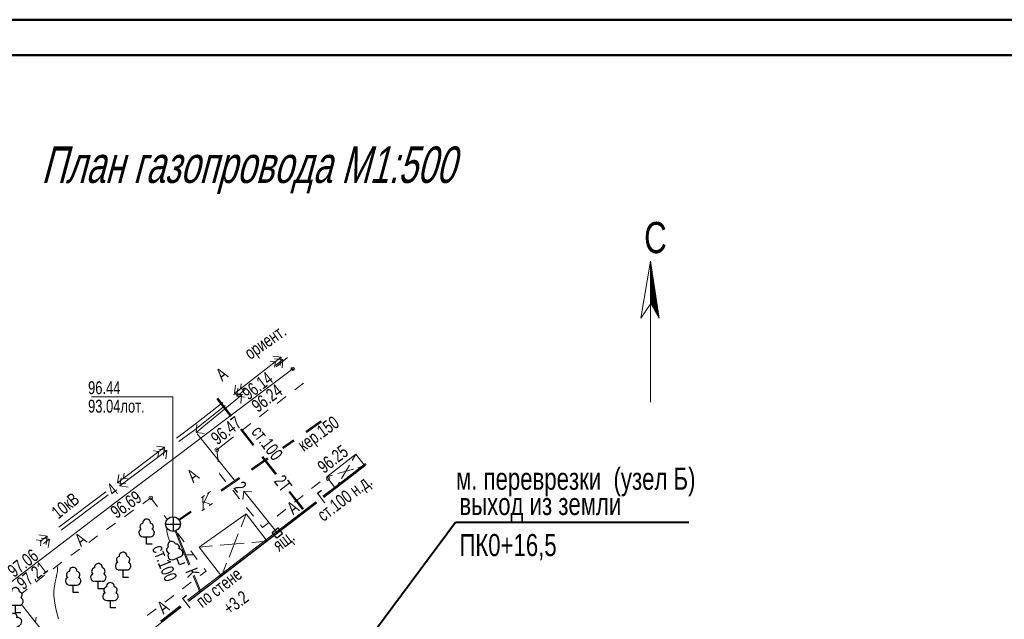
# Model space of a CAD drawing. Extents: x 471 to 2200, y -626 to -216.
# Tile 7 of 11: x 552 to 685, y -329 to -248. Entities that reach past the tile are written whole.
import ezdxf

# ---------------------------------------------------------------- set-up
doc = ezdxf.new("R2010")
doc.units = 0
doc.header["$MEASUREMENT"] = 0
doc.linetypes.add('CONTI', pattern=[0])
for name, color, linetype in [('G', 5, 'Continuous'), ('GORIZDEFAULT', 32, 'CONTI'), ('NAD_MDEFAULT', 7, 'CONTI'), ('PI_OTDEFAULT', 172, 'CONTI'), ('PI_STDEFAULT', 6, 'CONTI'), ('SIT_LDEFAULT', 7, 'CONTI'), ('USLZNDEFAULT', 7, 'CONTI')]:
    doc.layers.add(name, color=color, linetype=linetype)
doc.styles.add('SHRFT', font='TXT', dxfattribs={"width": 0.75})

# ---------------------------------------------------------------- blocks, each defined once
blk = doc.blocks.new('BL_104')
at = {"color": 0}
for p, q in [((-0.45, 1), (0.45, 1)), ((0, 0), (0, 1)), ((0.75, 0), (0, 0))]:
    blk.add_line(p, q, dxfattribs=at)
for centre, radius, start, end in [((-0.47, 2.4), 0.44, 100, 235), ((0, 2.9), 0.52, 358, 185), ((0.47, 2.4), 0.44, 305, 80), ((-0.5, 1.55), 0.55, 115, 270), ((0.5, 1.55), 0.55, 270, 65)]:
    blk.add_arc(centre, radius, start, end, dxfattribs=at)
blk = doc.blocks.new('BL_114')
at = {"color": 0}
for p, q in [((-0.5, -0.5), (-0.5, 0.5)), ((-0.5, 0.5), (0.5, 0.5)), ((0.5, 0.5), (0.5, -0.5)), ((0.5, -0.5), (-0.5, -0.5))]:
    blk.add_line(p, q, dxfattribs=at)
blk.add_circle((0, 0), 0, dxfattribs=at)
blk = doc.blocks.new('BL_50')
at = {"color": 0}
for p, q in [((-1, 0), (1, 0)), ((0, 1), (0, -1))]:
    blk.add_line(p, q, dxfattribs=at)
blk.add_circle((0, 0), 1, dxfattribs=at)
blk = doc.blocks.new('BL_118')
at = {"color": 0}
blk.add_circle((0, 0), 0.2, dxfattribs=at)

msp = doc.modelspace()

# ---------------------------------------------------------------- hatches: boundary and pattern name
at = {"linetype": 'Continuous', "lineweight": 0}
h = msp.add_hatch(dxfattribs=at)
h.set_pattern_fill('ANSI31', scale=0.706267, style=0)
h.set_pattern_definition([(45, (-152.89017, -1118.61506), (-0.062425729, 0.062425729), [])])
h.paths.add_polyline_path([(637.41, -280.4), (637.41, -286.17), (637.45, -286.11), (638.56, -288.14)])

# ---------------------------------------------------------------- linework, layer by layer
at = {"lineweight": 50}
for p, q in [((470.85, -247.57), (874.18, -247.57)), ((490.06, -252.37), (869.38, -252.37))]:
    msp.add_line(p, q, dxfattribs=at)
at = {"color": 7, "linetype": 'Continuous', "lineweight": 0}
for p, q in [((637.41, -280.4), (636.1, -288.14)), ((637.41, -299.52), (637.41, -280.4)), ((638.56, -288.14), (637.41, -280.4)), ((636.1, -288.14), (637.45, -286.11)), ((637.45, -286.11), (638.56, -288.14))]:
    msp.add_line(p, q, dxfattribs=at)
at = {"layer": 'G', "linetype": 'Continuous', "lineweight": 40}
for p, q in [((610.91, -315.9), (579.82, -357.78)), ((642.63, -315.9), (610.91, -315.9))]:
    msp.add_line(p, q, dxfattribs=at)
at = {"layer": 'GORIZDEFAULT', "color": 32, "lineweight": 0}
for points in [[(572.2, -318.5), (572, -318.1), (571.86, -317.72), (571.74, -317.13), (571.76, -316.68)], [(575.38, -320.26), (575.14, -320.26), (574.8, -320.26), (574.48, -320.26), (574.19, -320.24), (573.89, -320.2)], [(557.03, -328.98), (556.9, -328.5), (556.72, -327.82), (556.58, -327.14), (556.48, -326.48), (556.42, -325.84), (556.42, -325.18), (556.48, -324.54), (556.58, -323.96), (556.7, -323.42), (556.82, -322.92), (556.88, -322.53), (556.88, -322.03), (556.86, -321.78)]]:
    msp.add_lwpolyline(points, dxfattribs=at)
at = {"layer": 'NAD_MDEFAULT', "color": 7, "lineweight": 0}
msp.add_line((561.51, -298.82), (572.54, -298.82), dxfattribs=at)
at = {"layer": 'PI_STDEFAULT', "color": 7, "lineweight": 0}
for centre in [(578.52, -306), (593.62, -309.92), (569.56, -312.54)]:
    msp.add_circle(centre, 0.25, dxfattribs=at)
for p in [(578.52, -306), (593.62, -309.92), (569.56, -312.54)]:
    msp.add_point(p, dxfattribs=at)
at = {"layer": 'SIT_LDEFAULT', "color": 7, "lineweight": 0}
for p, q in [((587.26, -293.44), (580.94, -298.34)), ((585.76, -293.96), (586.48, -294.06)), ((587.26, -293.44), (586.14, -293.3)), ((587.5, -293.76), (586.38, -293.64)), ((586.48, -294.06), (586.38, -294.76)), ((587.5, -293.76), (586.48, -294.57)), ((586.6, -294.72), (588.12, -293.48)), ((587.12, -294.56), (587.26, -293.44)), ((587.38, -294.88), (587.5, -293.76)), ((588.84, -295.02), (586.66, -296.66)), ((586.66, -296.66), (581.02, -300.9)), ((580.94, -298.34), (581.08, -297.22)), ((581.24, -298.74), (581.36, -297.62)), ((582.27, -297.92), (581.24, -298.74)), ((581.82, -297.04), (581.74, -297.74)), ((581.74, -297.74), (582.44, -297.82)), ((590.28, -296.94), (589.1, -297.86)), ((572.57, -315.1), (572.54, -298.82)), ((575.72, -303.68), (581.9, -298.6)), ((578.54, -299.08), (580.39, -301.48)), ((578.68, -298.98), (580.53, -301.38)), ((580.78, -298.48), (581.9, -298.6)), ((582.06, -298.48), (580.94, -298.34)), ((582.36, -298.86), (581.24, -298.74)), ((581.9, -298.6), (581.78, -299.72)), ((587.9, -298.78), (586.72, -299.7)), ((579.36, -299.58), (575.24, -302.78)), ((579.68, -299.98), (575.52, -303.28)), ((585.52, -300.6), (584.34, -301.52)), ((581.02, -300.9), (573.22, -306.78)), ((575.24, -302.78), (573.04, -304.44)), ((575.52, -303.28), (573.38, -304.9)), ((575.82, -302.56), (575.72, -303.68)), ((581.76, -303.26), (583.44, -305.42)), ((581.9, -303.17), (583.56, -305.32)), ((583.16, -302.44), (581.98, -303.36)), ((575.72, -303.68), (576.84, -303.78)), ((580.9, -310.08), (575.86, -303.86)), ((580.78, -304.26), (578.52, -306.02)), ((571.44, -305.66), (565.06, -310.5)), ((571.76, -306.1), (565.38, -310.92)), ((571.44, -305.66), (570.32, -305.5)), ((571.76, -306.1), (570.64, -305.94)), ((571.28, -306.78), (571.44, -305.66)), ((571.6, -307.22), (571.76, -306.1)), ((578.52, -306.02), (578.72, -307.64)), ((573.22, -306.78), (564.62, -313.28)), ((569.94, -306.16), (570.64, -306.26)), ((570.64, -306.26), (570.54, -306.96)), ((584.66, -307), (586.48, -309.38)), ((584.78, -306.9), (586.62, -309.28)), ((593.44, -309.68), (597.4, -306.62)), ((596.9, -307.45), (597.4, -306.62)), ((597.4, -306.62), (598.62, -308.2)), ((593.04, -312.5), (598.62, -308.2)), ((594.68, -310.98), (598.7, -307.88)), ((594.76, -311.1), (598.78, -308)), ((597.07, -308.64), (594.97, -309.24)), ((595.47, -309.89), (596.53, -308.08)), ((598.62, -308.2), (597.67, -308.47)), ((565.06, -310.5), (565.22, -309.38)), ((565.38, -310.92), (565.54, -309.8)), ((565.96, -309.18), (565.86, -309.88)), ((565.86, -309.88), (566.56, -309.98)), ((578.9, -309.14), (578.92, -309.3)), ((578.92, -309.3), (579.76, -310.34)), ((594.24, -309.45), (593.44, -309.68)), ((594.66, -311.26), (593.44, -309.68)), ((566.18, -310.64), (565.06, -310.5)), ((566.5, -311.08), (565.38, -310.92)), ((591.4, -311.28), (592.58, -310.34)), ((592.92, -312.33), (594.68, -310.98)), ((593, -312.46), (594.78, -311.1)), ((594.66, -311.26), (595.17, -310.39)), ((563.46, -311.7), (557.1, -316.52)), ((563.78, -312.12), (557.4, -316.94)), ((568.7, -313.16), (569.56, -312.54)), ((569.56, -312.54), (570.46, -313.74)), ((576.44, -312.52), (576.86, -312.22)), ((576.64, -312.36), (576.68, -314.18)), ((577.46, -311.8), (576.7, -313.32)), ((577.26, -311.94), (577.68, -311.66)), ((580.68, -311.5), (581.62, -312.68)), ((582.06, -312.74), (582.18, -311.62)), ((584.4, -314.38), (582.18, -311.62)), ((582.18, -311.62), (583.3, -311.74)), ((588.32, -311.74), (590.16, -314.12)), ((588.44, -311.66), (590.28, -314.02)), ((589.06, -313.14), (590.24, -312.2)), ((564.62, -313.28), (556.56, -319.4)), ((568.46, -313.34), (568.7, -313.16)), ((574.69, -326.64), (592.08, -313.24)), ((576.48, -314.32), (576.88, -314.02)), ((576.78, -313.08), (577.7, -313.46)), ((577.92, -313.32), (577.5, -313.6)), ((582.56, -313.84), (583.5, -315.02)), ((586.7, -315.02), (587.88, -314.08)), ((586.76, -317.08), (591.97, -313.06)), ((586.84, -317.2), (592.05, -313.19)), ((566, -315.1), (566.42, -314.8)), ((566.42, -314.78), (567.22, -314.22)), ((571.36, -314.94), (571.78, -315.5)), ((576.12, -319.24), (582.52, -314.7)), ((581.81, -316.47), (582.52, -314.7)), ((582.52, -314.7), (585.38, -318.42)), ((586.76, -317.32), (584.4, -314.38)), ((563.56, -316.84), (564.78, -315.96)), ((584.44, -316.2), (584.74, -316.58)), ((584.74, -316.58), (585.54, -315.94)), ((555.5, -317.74), (554.38, -317.58)), ((555.5, -317.74), (554.56, -318.45)), ((555.8, -318.16), (554.68, -318)), ((555.34, -318.86), (555.5, -317.74)), ((561.14, -318.6), (562.34, -317.72)), ((573.18, -317.32), (574.08, -318.52)), ((578.82, -323.18), (586.74, -317.08)), ((578.9, -323.3), (586.84, -317.2)), ((580.19, -320.59), (581.43, -317.44)), ((556.56, -319.4), (550.32, -324.18)), ((554, -318.24), (554.7, -318.34)), ((554.7, -318.34), (554.6, -319.04)), ((555.8, -318.16), (555.01, -318.75)), ((555.64, -319.28), (555.8, -318.16)), ((577.92, -319.08), (576.12, -319.24)), ((579.16, -323.2), (576.12, -319.24)), ((582.23, -318.7), (579, -318.98)), ((585.38, -318.42), (583.3, -318.6)), ((558.72, -320.38), (559.7, -319.64)), ((559.72, -319.66), (559.92, -319.5)), ((574.98, -319.72), (575.88, -320.92)), ((556.3, -322.18), (557.5, -321.28)), ((576.8, -322.12), (577.08, -322.5)), ((579.16, -323.2), (579.86, -321.42)), ((553.94, -323.98), (555.12, -323.06)), ((574.55, -326.46), (578.82, -323.18)), ((574.66, -326.57), (578.92, -323.3)), ((577.06, -322.5), (576.26, -323.1)), ((575.06, -324), (573.86, -324.9)), ((552.04, -325.55), (552.76, -324.94)), ((572.68, -325.82), (571.48, -326.72)), ((552, -327.03), (554.54, -330.24)), ((563.36, -335.38), (573.69, -327.41)), ((570.9, -329.28), (573.56, -327.23)), ((570.98, -329.4), (573.66, -327.34)), ((553.92, -329.44), (554, -328.74)), ((570.28, -327.64), (569.08, -328.54))]:
    msp.add_line(p, q, dxfattribs=at)
at = {"layer": 'SIT_LDEFAULT', "color": 34, "lineweight": 0}
for p, q in [((590.6, -303.52), (592.66, -302.08)), ((590.68, -303.66), (592.76, -302.22)), ((587.43, -305.7), (588.94, -304.66)), ((587.52, -305.83), (589.04, -304.78)), ((583.2, -308.64), (585.39, -307.12)), ((583.28, -308.78), (585.49, -307.24)), ((579.08, -311.5), (581.54, -309.78)), ((579.18, -311.62), (581.64, -309.92)), ((573.35, -315.47), (574.98, -314.34)), ((573.44, -315.59), (575.06, -314.48)), ((574.74, -321.69), (572.87, -317.05)), ((574.87, -321.6), (573.02, -317)), ((576.25, -325.44), (575.33, -323.14)), ((576.38, -325.34), (575.45, -323.04))]:
    msp.add_line(p, q, dxfattribs=at)

# ---------------------------------------------------------------- block references
at = {"layer": 'USLZNDEFAULT', "color": 7, "lineweight": 0}
for name, p in [('BL_118', (588.84, -295.02)), ('BL_104', (569, -318.84)), ('BL_50', (572.58, -316.1)), ('BL_104', (565.8, -323.34)), ('BL_104', (559.02, -325.4)), ('BL_104', (562.44, -324.88)), ('BL_104', (551.18, -328.14)), ('BL_104', (564.08, -327.48))]:
    msp.add_blockref(name, p, dxfattribs=at)
for name, p, rotation in [('BL_114', (586.74, -317.32), 307.9999999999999), ('BL_104', (573.48, -321.66), 21.8430684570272), ('BL_104', (552, -330.9), 36.07563144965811)]:
    msp.add_blockref(name, p, dxfattribs=dict(at, rotation=rotation))

# ---------------------------------------------------------------- texts
at = {"oblique": 15, "width": 0.7}
msp.add_text('План газопровода М1:500', height=4.95, dxfattribs=at).set_placement((554.7, -269.75))
at = {"layer": 'G', "lineweight": 40, "style": 'SHRFT', "width": 0.75}
for s, p in [('м. переврезки  (узел Б)', (611, -311.44)), ('выход из земли', (611.46, -314.87)), ('ПК0+16,5', (611.46, -320.45))]:
    msp.add_text(s, height=3, dxfattribs=at).set_placement(p)
at = {"layer": 'NAD_MDEFAULT', "color": 7, "lineweight": 0, "style": 'SHRFT', "width": 0.75}
for s, height, p in [('С', 4.24, (636.54, -279.29)), (' 96.44', 1.75, (560.56, -298.45)), (' 93.04лот.', 1.75, (560.56, -300.95))]:
    msp.add_text(s, height=height, dxfattribs=at).set_placement(p)
for s, rotation, p in [('ориент.', 34.9131, (583.07, -293.84)), ('А', 37, (579.26, -296.78)), (' 96.14', 37, (582.42, -299.62)), (' 96.24', 37, (583.71, -301.3)), ('кер.150', 36, (590.34, -306.32)), ('ст.100', 307.5875, (583.12, -303.6)), ('А', 37, (575.33, -310.55)), ('2Т', 307.5875, (586.2, -310.3)), ('ст.100 н.д.', 37.5907, (593.01, -315.83)), ('4', 39, (564.51, -312.4)), ('2', 309, (580.72, -311.2)), ('Г', 37, (593.02, -313.38)), ('10кВ', 39, (557, -315.5)), ('А', 37, (588.89, -314.92)), ('А', 37, (560.08, -319.23)), ('ящ.', 37.4797, (586.98, -319.91)), ('ст.100', 291.7788, (569.68, -319.36)), (' 97.06', 37.3214, (550.59, -323.72)), (' 97.21', 37.3214, (551.84, -325.41)), ('К', 291.7788, (574.21, -322.51)), ('по стене', 37.5697, (576.55, -327.56)), ('Г', 38.0046, (574.73, -327.65)), ('+3.2', 37, (580.25, -328.51)), ('А', 37, (571.28, -328.43))]:
    msp.add_text(s, height=1.75, rotation=rotation, dxfattribs=at).set_placement(p)
at = {"layer": 'PI_OTDEFAULT', "color": 7, "lineweight": 0, "style": 'SHRFT', "width": 0.75}
for s, rotation, p in [('96.47', 37.9436, (578.6, -305.42)), ('96.25', 37.8582, (593.07, -309.3)), ('96.69', 35.4791, (564.91, -315.43))]:
    msp.add_text(s, height=1.75, rotation=rotation, dxfattribs=at).set_placement(p)

doc.saveas('drawing.dxf')
